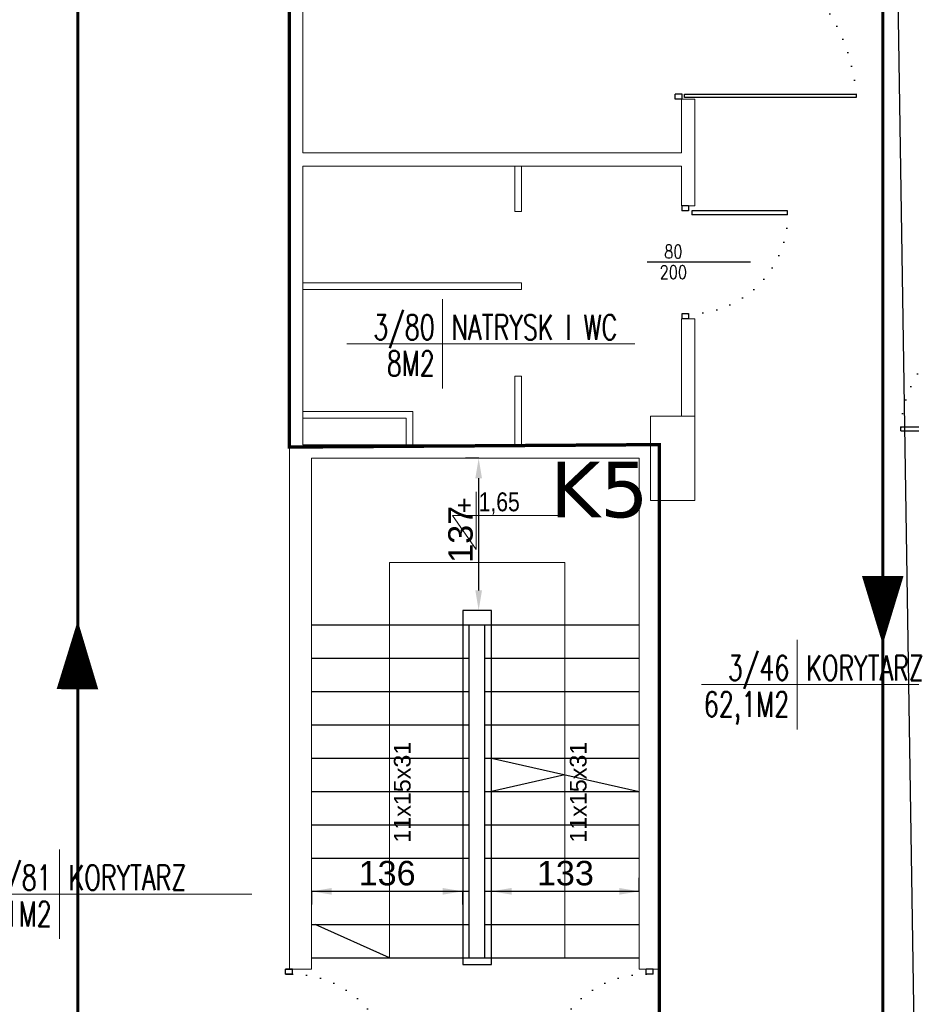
# Model space of a CAD drawing. Header units: millimetres. Extents: x 126553 to 403692, y -95821 to 38049.
# Tile 244 of 256: x 251832 to 252635, y 6622 to 7509. Entities that reach past the tile are written whole.
import ezdxf
from ezdxf import colors
from ezdxf.entities.mleader import LeaderData, LeaderLine
from ezdxf.enums import TextEntityAlignment as Align
from ezdxf.math import Vec2, Vec3

# ---------------------------------------------------------------- set-up
doc = ezdxf.new("R2010")
doc.units = ezdxf.units.MM
doc.linetypes.add('ACAD_ISO02W100', pattern=[15, 12, -3])
doc.linetypes.add('DOTX2', pattern=[12.7, 0, -12.7])
for name, color, linetype, lineweight in [('_(06 GRUBA)', 7, 'Continuous', 40), ('CIENKIE', 7, 'Continuous', 18), ('ekspertyza', 7, 'Continuous', 30), ('ewakaucja', 3, 'Continuous', 50), ('opisy', 7, 'Continuous', 18), ('WAW_P-POŻ', 10, 'Continuous', 9), ('WAW_ŚLUSARKA ALUMINIOWA OPIS PB', 7, 'Continuous', 9), ('WYMIAR', 7, 'Continuous', 18), ('ŚCIANY GRUBE', 7, 'Continuous', 20)]:
    doc.layers.add(name, color=color, linetype=linetype, lineweight=lineweight)
doc.layers.add('WIDOK', color=7, linetype='Continuous')
doc.styles.add('Arial', font='arial.ttf')
doc.styles.add('OPIS', font='romans.shx', dxfattribs={"width": 0.8})
doc.styles.add('ROMANS', font='romans.shx', dxfattribs={"width": 0.7})
doc.styles.add('STYLE1', font='txt', dxfattribs={"width": 0.8})
doc.dimstyles.new('100 moje', dxfattribs={"dimtxt": 22, "dimasz": 12, "dimexe": 12, "dimexo": 20, "dimgap": 3, "dimtad": 1, "dimdec": 1, "dimrnd": 0.5, "dimtxsty": 'Standard', "dimblk1": 'ARCHTICK', "dimblk2": 'ARCHTICK', "dimsah": 1, "dimcen": 0.1, "dimdle": 10, "dimclrd": 256, "dimclre": 256, "dimclrt": 256, "dimadec": 0, "dimazin": 0, "dimtfac": 1, "dimtdec": 1, "dimtofl": 0, "dimtmove": 1, "dimatfit": 3, "dimfxl": 12, "dimfxlon": 1, "dimtolj": 1, "dimtzin": 0, "dimarcsym": 0})

# ---------------------------------------------------------------- blocks, each defined once
blk = doc.blocks.new('KOTA')
blk.add_lwpolyline([(81.12, 33.76), (-23.76, 33.76), (0, 0), (0, 57.52)])
at = {"style": 'Arial', "flags": 4}
blk.add_attdef('+', text='', height=18.9, dxfattribs=at).set_placement((-11.96, 44.51), align=Align.MIDDLE)
at = {"style": 'Arial', "width": 0.8, "flags": 4}
blk.add_attdef('00.00', (2.36, 38.14), '', height=18.9, dxfattribs=at)
blk = doc.blocks.new('METKA')
for p, q in [((0, 26.86), (0, -26.86)), ((-57.42, 0), (115.41, 0))]:
    blk.add_line(p, q)
at = {"layer": 'opisy', "style": 'STYLE1', "width": 0.8, "flags": 4}
for tag, p in [('NUMER', (-6.14, 4.47)), ('POWIERZCHNIA', (-6.04, -24.64))]:
    blk.add_attdef(tag, text='', height=17, dxfattribs=at).set_placement(p, align=Align.RIGHT)
for tag, p in [('NAZWA', (5.34, 4.56)), ('POSADZKA', (5.63, -24.66))]:
    blk.add_attdef(tag, p, '', height=17, dxfattribs=at)
blk = doc.blocks.new('A$C121B6CE3')
blk.add_lwpolyline([(0, -20), (0, 20)])
at = {"style": 'OPIS', "width": 0.8}
blk.add_attdef('Szerokość', text='', height=12, rotation=90, dxfattribs=at).set_placement((0, 0), align=Align.BOTTOM_CENTER)
blk.add_attdef('Wysokość', text='', height=12, rotation=90, dxfattribs=at).set_placement((3, 0), align=Align.TOP_CENTER)
blk = doc.blocks.new('*D2997')
at = {"layer": 'Defpoints', "color": 0, "linetype": 'Continuous', "lineweight": -3}
for p in [(252257.15, 6723.55), (252390.15, 6723.55), (252390.15, 6723.55)]:
    blk.add_point(p, dxfattribs=at)
at = {"layer": 'ekspertyza', "color": 1, "linetype": 'Continuous', "lineweight": -2}
for p, q in [((252257.15, 6723.55), (252257.15, 6735.55)), ((252390.15, 6723.55), (252390.15, 6735.55)), ((252275.15, 6723.55), (252372.15, 6723.55))]:
    blk.add_line(p, q, dxfattribs=at)
at = {"layer": 'ekspertyza', "color": 1, "linetype": 'Continuous', "lineweight": -3}
for points in [[(252275.15, 6726.55), (252275.15, 6720.55), (252257.15, 6723.55)], [(252372.15, 6726.55), (252372.15, 6720.55), (252390.15, 6723.55)]]:
    blk.add_solid(points, dxfattribs=at)
at = {"layer": 'ekspertyza', "color": 1, "linetype": 'Continuous', "lineweight": 20, "insert": (252323.65, 6739.79), "char_height": 22, "attachment_point": 5, "style": 'Arial'}
blk.add_mtext('\\A1;133', dxfattribs=at)
blk = doc.blocks.new('*D2998')
at = {"layer": 'Defpoints', "color": 0, "linetype": 'Continuous', "lineweight": -3}
for p in [(252095.15, 6723.55), (252231.15, 6723.55), (252231.15, 6723.55)]:
    blk.add_point(p, dxfattribs=at)
at = {"layer": 'ekspertyza', "color": 1, "linetype": 'Continuous', "lineweight": -2}
for p, q in [((252095.15, 6723.55), (252095.15, 6711.55)), ((252113.15, 6723.55), (252213.15, 6723.55)), ((252231.15, 6723.55), (252231.15, 6711.55))]:
    blk.add_line(p, q, dxfattribs=at)
at = {"layer": 'ekspertyza', "color": 1, "linetype": 'Continuous', "lineweight": -3}
for points in [[(252113.15, 6726.55), (252113.15, 6720.55), (252095.15, 6723.55)], [(252213.15, 6726.55), (252213.15, 6720.55), (252231.15, 6723.55)]]:
    blk.add_solid(points, dxfattribs=at)
at = {"layer": 'ekspertyza', "color": 1, "linetype": 'Continuous', "lineweight": 20, "insert": (252163.15, 6739.79), "char_height": 22, "attachment_point": 5, "style": 'Arial'}
blk.add_mtext('\\A1;136', dxfattribs=at)
blk = doc.blocks.new('*D3000')
at = {"layer": 'Defpoints', "color": 0, "linetype": 'Continuous', "lineweight": -3}
for p in [(252245.56, 7113.55), (252257.15, 7113.55), (252257.15, 6976.55)]:
    blk.add_point(p, dxfattribs=at)
at = {"layer": 'ekspertyza', "color": 1, "linetype": 'Continuous', "lineweight": -2}
for p, q in [((252245.56, 7113.55), (252233.56, 7113.55)), ((252245.56, 6994.55), (252245.56, 7095.55)), ((252245.56, 6976.55), (252233.56, 6976.55))]:
    blk.add_line(p, q, dxfattribs=at)
at = {"layer": 'ekspertyza', "color": 1, "linetype": 'Continuous', "lineweight": -3}
for points in [[(252242.56, 7095.55), (252248.56, 7095.55), (252245.56, 7113.55)], [(252242.56, 6994.55), (252248.56, 6994.55), (252245.56, 6976.55)]]:
    blk.add_solid(points, dxfattribs=at)
at = {"layer": 'ekspertyza', "color": 1, "linetype": 'Continuous', "lineweight": 20, "insert": (252229.32, 7045.05), "char_height": 22, "attachment_point": 5, "rotation": 90, "style": 'Arial'}
blk.add_mtext('\\A1;137', dxfattribs=at)

msp = doc.modelspace()

# ---------------------------------------------------------------- linework, layer by layer
for p, q in [((252422.6567, 7436.81044), (252422.6567, 7441.40503)), ((252428.7767, 7441.40503), (252422.6567, 7441.40503)), ((252428.7767, 7436.81044), (252428.7767, 7441.40503)), ((252428.7767, 7436.81044), (252422.6567, 7436.81044)), ((252434.63704, 7341.02863), (252428.51704, 7341.02863)), ((252428.51704, 7341.02863), (252428.51704, 7336.43403)), ((252434.63704, 7336.43403), (252428.51704, 7336.43403)), ((252434.63704, 7341.02863), (252434.63704, 7336.43403)), ((252523.69636, 7336.43403), (252437.3938, 7336.43403)), ((252437.3938, 7336.43403), (252437.3938, 7332.75836)), ((252523.77218, 7332.75836), (252523.77218, 7336.43403)), ((252523.77218, 7332.75836), (252437.3938, 7332.75836)), ((252490.3866, 7290.02863), (252397.36949, 7290.02863)), ((252434.63704, 7243.62322), (252428.51704, 7243.62322)), ((252428.51704, 7243.62322), (252428.51704, 7239.02863)), ((252434.63704, 7239.02863), (252428.51704, 7239.02863)), ((252434.63704, 7243.62322), (252434.63704, 7239.02863)), ((252625.52156, 7141.8182), (252721.89994, 7141.8182)), ((252625.52156, 7141.8182), (252625.52156, 7138.14253)), ((252625.59738, 7138.14253), (252721.89994, 7138.14253)), ((252071.6567, 6653.54793), (252077.7767, 6653.54793)), ((252071.6567, 6648.95334), (252071.6567, 6653.54793)), ((252077.7767, 6653.54793), (252071.6567, 6653.54793)), ((252071.6567, 6648.95334), (252071.6567, 6653.54793)), ((252077.7767, 6648.95334), (252077.7767, 6653.54793)), ((252077.7767, 6648.95334), (252077.7767, 6653.54793)), ((252402.6567, 6653.54793), (252396.5367, 6653.54793)), ((252396.5367, 6648.95334), (252396.5367, 6653.54793)), ((252402.6567, 6648.95334), (252402.6567, 6653.54793)), ((252071.6567, 6648.95334), (252077.7767, 6648.95334)), ((252077.7767, 6648.95334), (252071.6567, 6648.95334)), ((252402.6567, 6648.95334), (252396.5367, 6648.95334))]:
    msp.add_line(p, q)
msp.add_lwpolyline([(252430.7767, 7441.40503), (252585.38446, 7441.40503), (252585.38446, 7438.40503), (252430.7767, 7438.40503)], close=True)
at = {"linetype": 'DOTX2'}
msp.add_arc((252422.72888, 7428.59336), 163.15936, 4.50364022, 76.71061733, dxfattribs=at)
for centre, major_axis, ratio, start_param, end_param in [((252434.63704, 7332.75836), (-63.02806, 63.02806), 1, 2.35619449, 3.968239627), ((252719.56932, 7146.72733), (68.64446, 71.24411), 0.900962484, 0.764773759, 2.376818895), ((252396.5367, 6559.8182), (63.02806, -63.02806), 1, 2.35619449, 3.968239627)]:
    msp.add_ellipse(centre, major_axis=major_axis, ratio=ratio, start_param=start_param, end_param=end_param, dxfattribs=at)
at = {"linetype": 'DOTX2', "extrusion": (0, 0, -1)}
msp.add_ellipse((252077.7767, 6559.8182), major_axis=(63.02806, 63.02806), ratio=1, start_param=-0.785398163, end_param=0.826646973, dxfattribs=at)
at = {"layer": '_(06 GRUBA)', "color": 3}
for points in [[(252609.43785, 6945.88961, 0, 37.5, 0), (252609.43785, 7007.59285, 37.5, 37.5, 0)], [(251884.49652, 6967.24943, 0, 37.5, 0), (251884.24169, 6905.54671, 37.5, 37.5, 0)]]:
    msp.add_lwpolyline(points, format="xyseb", dxfattribs=at)
at = {"layer": 'ekspertyza', "color": 7, "linetype": 'Continuous', "lineweight": 20}
msp.add_lwpolyline([(252323.25231, 6663.54793), (252323.25231, 7019.53846), (252165.15283, 7019.53846), (252165.15283, 6663.54793)], dxfattribs=at)
at = {"layer": 'ewakaucja', "color": 3, "lineweight": 60}
for points in [[(252609.43785, 8261.27948), (252609.43785, 6384.93244)], [(251884.49652, 6001.6408), (251884.49652, 7619.10647)]]:
    msp.add_lwpolyline(points, dxfattribs=at)
at = {"layer": 'WAW_P-POŻ', "color": 1, "linetype": 'ACAD_ISO02W100', "ltscale": 2, "true_color": 0xff0000, "const_width": 3}
msp.add_lwpolyline([(252069.15283, 5862.54793), (252069.15283, 5862.54793), (252069.15283, 5990.45288), (252069.15283, 6173.54793), (252408.15283, 6173.54793), (252408.15283, 7125.84395), (252075.15283, 7123.64515), (252075.15283, 8336.04975), (252075.44454, 8336.04975)], dxfattribs=at)
msp.add_lwpolyline([(252408.15283, 7125.84395), (252408.15283, 7125.84395), (252408.15283, 7125.84395), (252408.15283, 7125.84395)], close=True, dxfattribs=at)
at = {"layer": 'WIDOK'}
for p, q in [((252095.15283, 6963.54793), (252390.15283, 6963.54793)), ((252237.15283, 6663.54793), (252237.15283, 6963.54793)), ((252251.15283, 6663.54793), (252251.15283, 6963.54793)), ((252095.15283, 6933.54793), (252237.15283, 6933.54793)), ((252251.15283, 6933.54793), (252390.15283, 6933.54793)), ((252095.15283, 6903.54793), (252237.15283, 6903.54793)), ((252251.15283, 6903.54793), (252390.15283, 6903.54793)), ((252095.15283, 6873.54793), (252237.15283, 6873.54793)), ((252251.15283, 6873.54793), (252390.15283, 6873.54793)), ((252095.15283, 6843.54793), (252237.15283, 6843.54793)), ((252251.15283, 6843.54793), (252390.15283, 6843.54793)), ((252257.15283, 6843.54793), (252390.15283, 6813.54793)), ((252323.25231, 6828.52566), (252257.15283, 6813.54793)), ((252095.15283, 6813.54793), (252237.15283, 6813.54793)), ((252251.15283, 6813.54793), (252390.15283, 6813.54793)), ((252095.15283, 6783.54793), (252237.15283, 6783.54793)), ((252251.15283, 6783.54793), (252390.15283, 6783.54793)), ((252095.15283, 6753.54793), (252237.15283, 6753.54793)), ((252251.15283, 6753.54793), (252390.15283, 6753.54793)), ((252095.15283, 6723.54793), (252237.15283, 6723.54793)), ((252251.15283, 6723.54793), (252390.15283, 6723.54793)), ((252095.15283, 6693.54793), (252237.15283, 6693.54793)), ((252251.15283, 6693.54793), (252390.15283, 6693.54793)), ((252095.15283, 6663.54793), (252237.15283, 6663.54793)), ((252237.15283, 6663.54793), (252390.15283, 6663.54793))]:
    msp.add_line(p, q, dxfattribs=at)
msp.add_lwpolyline([(252257.15283, 6976.54793), (252231.15283, 6976.54793), (252231.15283, 6657.54793), (252257.15283, 6657.54793)], close=True, dxfattribs=at)
msp.add_lwpolyline([(252165.15283, 6663.54793), (252098.25231, 6693.54793)], dxfattribs=at)
at = {"layer": 'ŚCIANY GRUBE'}
for p, q in [((252087.15283, 7388.54793), (252087.15283, 7864.16973)), ((252075.15283, 6653.54793), (252075.15283, 7526.47384)), ((252428.15283, 7388.54793), (252428.15283, 7436.81044)), ((252440.15283, 7436.81044), (252428.15283, 7436.81044)), ((252440.13317, 7341.02863), (252440.1388, 7436.81044)), ((252087.15283, 7388.54793), (252428.15283, 7388.54793)), ((252087.15283, 7125.54793), (252087.15283, 7376.54793)), ((252087.15283, 7376.54793), (252428.15283, 7376.54793)), ((252278.15283, 7335.84212), (252278.15283, 7376.54793)), ((252284.15283, 7335.84212), (252284.15283, 7376.54793)), ((252428.15283, 7341.02863), (252428.15283, 7376.54793)), ((252278.15283, 7335.84212), (252284.15283, 7335.84212)), ((252440.13317, 7341.02863), (252428.15283, 7341.02863)), ((252087.15283, 7271.54793), (252284.15283, 7271.54793)), ((252284.15283, 7265.54793), (252284.15283, 7271.54793)), ((252087.15283, 7265.54793), (252284.15283, 7265.54793)), ((252428.15283, 7151.54793), (252428.15283, 7239.02863)), ((252440.15283, 7239.02863), (252428.15283, 7239.02863)), ((252440.15283, 7151.54793), (252440.15283, 7239.02863)), ((252278.15283, 7125.54793), (252278.15283, 7187.39187)), ((252278.15283, 7187.39187), (252284.15283, 7187.39187)), ((252284.15283, 7125.54793), (252284.15283, 7187.39187)), ((252087.15283, 7155.54793), (252186.28748, 7155.54793)), ((252087.15283, 7149.54793), (252180.28748, 7149.54793)), ((252180.28748, 7125.54793), (252180.28748, 7149.54793)), ((252186.28748, 7125.54793), (252186.28748, 7155.54793)), ((252288.15283, 7125.54793), (252087.15283, 7125.54793)), ((252400.15283, 7125.54793), (252288.15283, 7125.54793)), ((252095.15283, 6653.54793), (252095.15283, 7113.54793)), ((252388.15283, 7113.54793), (252095.15283, 7113.54793)), ((252390.15283, 7113.54793), (252300.15283, 7113.54793)), ((252390.15283, 6653.54793), (252390.15283, 7113.54793)), ((252408.15283, 6784.54793), (252408.15283, 7075.54793)), ((252408.15283, 6653.54793), (252408.15283, 6784.54793)), ((252075.15283, 6653.54793), (252095.15283, 6653.54793)), ((252408.15283, 6653.54793), (252390.15283, 6653.54793))]:
    msp.add_line(p, q, dxfattribs=at)
msp.add_lwpolyline([(252440.15283, 7075.54793), (252400.15283, 7075.54793), (252400.15283, 7151.54793), (252440.15283, 7151.54793)], close=True, dxfattribs=at)

# ---------------------------------------------------------------- block references
at = {"layer": 'CIENKIE'}
ref = msp.add_blockref('METKA', (252212.99215, 7216.55987), dxfattribs=dict(at, xscale=1.5, yscale=1.5, zscale=1.5))
ref.add_attrib('RODZAJ_POMIESCZENIA', 'NATRYSK I WC', (252221.20587, 7220.3439), dxfattribs={"layer": '0', "height": 22.5, "style": 'ROMANS', "width": 0.7})
ref.add_attrib('POWIERZCHNIA', '8M2', dxfattribs={"layer": '0', "height": 22.5, "style": 'ROMANS', "width": 0.7}).set_placement((252205.99074, 7187.65169), align=Align.RIGHT)
ref.add_attrib('NUMER', '3/80', dxfattribs={"layer": '0', "height": 22.5, "style": 'ROMANS', "width": 0.7}).set_placement((252205.99074, 7220.3439), align=Align.RIGHT)
ref = msp.add_blockref('METKA', (252532.28734, 6909.66034), dxfattribs=dict(at, xscale=1.5, yscale=1.5, zscale=1.5))
ref.add_attrib('RODZAJ_POMIESCZENIA', 'KORYTARZ', (252540.50106, 6913.44437), dxfattribs={"layer": '0', "height": 22.5, "style": 'ROMANS', "width": 0.7})
ref.add_attrib('POWIERZCHNIA', '62,1M2', dxfattribs={"layer": '0', "height": 22.5, "style": 'ROMANS', "width": 0.7}).set_placement((252525.28593, 6880.75215), align=Align.RIGHT)
ref.add_attrib('NUMER', '3/46', dxfattribs={"layer": '0', "height": 22.5, "style": 'ROMANS', "width": 0.7}).set_placement((252525.28593, 6913.44437), align=Align.RIGHT)
ref = msp.add_blockref('METKA', (251868.09248, 6720.91537), dxfattribs=dict(at, xscale=1.5, yscale=1.5, zscale=1.5))
ref.add_attrib('RODZAJ_POMIESCZENIA', 'KORYTARZ', (251876.3062, 6724.6994), dxfattribs={"layer": '0', "height": 22.5, "style": 'ROMANS', "width": 0.7})
ref.add_attrib('POWIERZCHNIA', '72,1M2', dxfattribs={"layer": '0', "height": 22.5, "style": 'ROMANS', "width": 0.7}).set_placement((251861.09107, 6692.00719), align=Align.RIGHT)
ref.add_attrib('NUMER', '3/81', dxfattribs={"layer": '0', "height": 22.5, "style": 'ROMANS', "width": 0.7}).set_placement((251861.09107, 6724.6994), align=Align.RIGHT)
at = {"layer": 'WAW_ŚLUSARKA ALUMINIOWA OPIS PB', "color": 7}
ref = msp.add_blockref('A$C121B6CE3', (252420.86904, 7290.02863), dxfattribs=dict(at, xscale=-1, rotation=90))
ref.add_attrib('Szerokość', '80', dxfattribs={"layer": '0', "color": 7, "height": 12, "style": 'OPIS', "width": 0.8}).set_placement((252420.86904, 7290.02863), align=Align.BOTTOM_CENTER)
ref.add_attrib('Wysokość', '200', dxfattribs={"layer": '0', "color": 7, "height": 12, "style": 'OPIS', "width": 0.8}).set_placement((252420.86904, 7287.02863), align=Align.TOP_CENTER)
at = {"layer": 'WYMIAR'}
ref = msp.add_blockref('KOTA', (252243.4314, 7031.47548), dxfattribs=dict(at, xscale=0.8999999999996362, yscale=0.9000000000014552, zscale=0.8999999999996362))
ref.add_attrib('+', '+', dxfattribs={"layer": '0', "height": 17.01, "style": 'Arial'}).set_placement((252232.66797, 7071.53174), align=Align.MIDDLE)
ref.add_attrib('00.00', '1,65', (252245.5585, 7065.80484), dxfattribs={"layer": '0', "height": 17.01, "style": 'Arial', "width": 0.8})

# ---------------------------------------------------------------- texts
at = {"layer": '_(06 GRUBA)', "color": 5, "insert": (252309.94709, 7110.40572), "char_height": 50, "width": 50.3872802, "attachment_point": 1, "style": 'Arial'}
msp.add_mtext('{\\fVerdana|b0|i0|c238|p34;K5}', dxfattribs=at)
at = {"layer": 'WYMIAR', "char_height": 15, "width": 335.1212, "attachment_point": 7, "rotation": 90}
for s, insert in [('{\\fArial|b0|i0|c238|p34;11x\\C7;15x\\C256;31}', (252184.44065, 6767.37333, 90)), ('{\\fArial|b0|i0|c238|p34;11\\C7;x15\\C256;x31}', (252342.88103, 6767.37333, 90))]:
    msp.add_mtext(s, dxfattribs=dict(at, insert=insert))

# ---------------------------------------------------------------- dimensions: what is measured, and where the dimension line sits
at = {"layer": 'ekspertyza', "color": 1, "linetype": 'Continuous', "lineweight": 20, "true_color": 0xff0000}
dim = msp.add_linear_dim(base=(252245.5585, 7113.54793), p1=(252257.15283, 6976.54793), p2=(252257.15283, 7113.54793), angle=90, dimstyle='100 moje', override={"dimasz": 18, "dimgap": 5, "dimtxsty": 'Arial', "dimclrd": 1, "dimclre": 1, "dimclrt": 1}, dxfattribs=at)
dim.commit()
dim.dimension.update_dxf_attribs({"geometry": '*D3000', "text_midpoint": (252229.31839, 7045.04793)})
for base, p1, p2, picture, middle in [((252231.15283, 6723.54793), (252095.15283, 6723.54793), (252231.15283, 6723.54793), '*D2998', (252163.15283, 6739.78804)), ((252390.15283, 6723.54793), (252257.15283, 6723.54793), (252390.15283, 6723.54793), '*D2997', (252323.65283, 6739.78804))]:
    dim = msp.add_linear_dim(base=base, p1=p1, p2=p2, dimstyle='100 moje', override={"dimasz": 18, "dimgap": 5, "dimtxsty": 'Arial', "dimclrd": 1, "dimclre": 1, "dimclrt": 1}, dxfattribs=at)
    dim.commit()
    dim.dimension.update_dxf_attribs({"geometry": picture, "text_midpoint": middle})

# ---------------------------------------------------------------- leaders
at = {"layer": '_(06 GRUBA)', "color": 5, "lineweight": -3}
ml = msp.add_multileader_mtext('Standard', dxfattribs=at)
ml.set_content('drzwi do wymiany na dymoszczelne (Sm) o szerokości skrzydła nieblokowanego minimum 0,9 m', color=5, style='ROMANS')
ml.set_leader_properties()
ml.build(insert=Vec2(0, 0))
ml.multileader.update_dxf_attribs({"text_right_attachment_type": 6, "dogleg_length": 0.36, "arrow_head_size": 12, "scale": 3})
ctx = ml.context
ctx.base_point, ctx.scale, ctx.char_height, ctx.arrow_head_size, ctx.landing_gap_size, ctx.plane_origin = Vec3(252863.56346, 9143.53003), 3, 25, 12, 6, Vec3(252681.83201, 6726.54062)
ctx.right_attachment = 6
notes = []
notes.append((ctx, [(1, (1, 1, 0), (254211.64346, 9126.86337), (-1, 0), 1.08, [(2, [(251734.12473, 7581.7455), (251752.78131, 6632.2673), (248397.15283, 7537.87047), (248528.26956, 6684.50232), (252642.71263, 6271.71049), (252610.46283, 8364.81817), (252790.40858, 8206.14593)], 0, []), (9, [(256057.9102, 6041.11225), (256058.63854, 8178.18365), (254211.64346, 9126.86337)], 0, [])])]))
ctx.mtext.insert, ctx.mtext.flow_direction = Vec3(252869.56346, 9160.1967), 5
for ctx, leaders in notes:
    for number, flags, end, landing, length, lines in leaders:
        leader = LeaderData()
        leader.index, (leader.has_last_leader_line, leader.has_dogleg_vector, leader.attachment_direction) = number, flags
        leader.last_leader_point, leader.dogleg_vector, leader.dogleg_length = Vec3(end), Vec3(landing), length
        for number, points, colour, breaks in lines:
            line = LeaderLine()
            line.index, line.vertices, line.color, line.breaks = number, Vec3.list(points), colors.encode_raw_color(colour), breaks
            leader.lines.append(line)
        ctx.leaders.append(leader)

doc.saveas('drawing.dxf')
